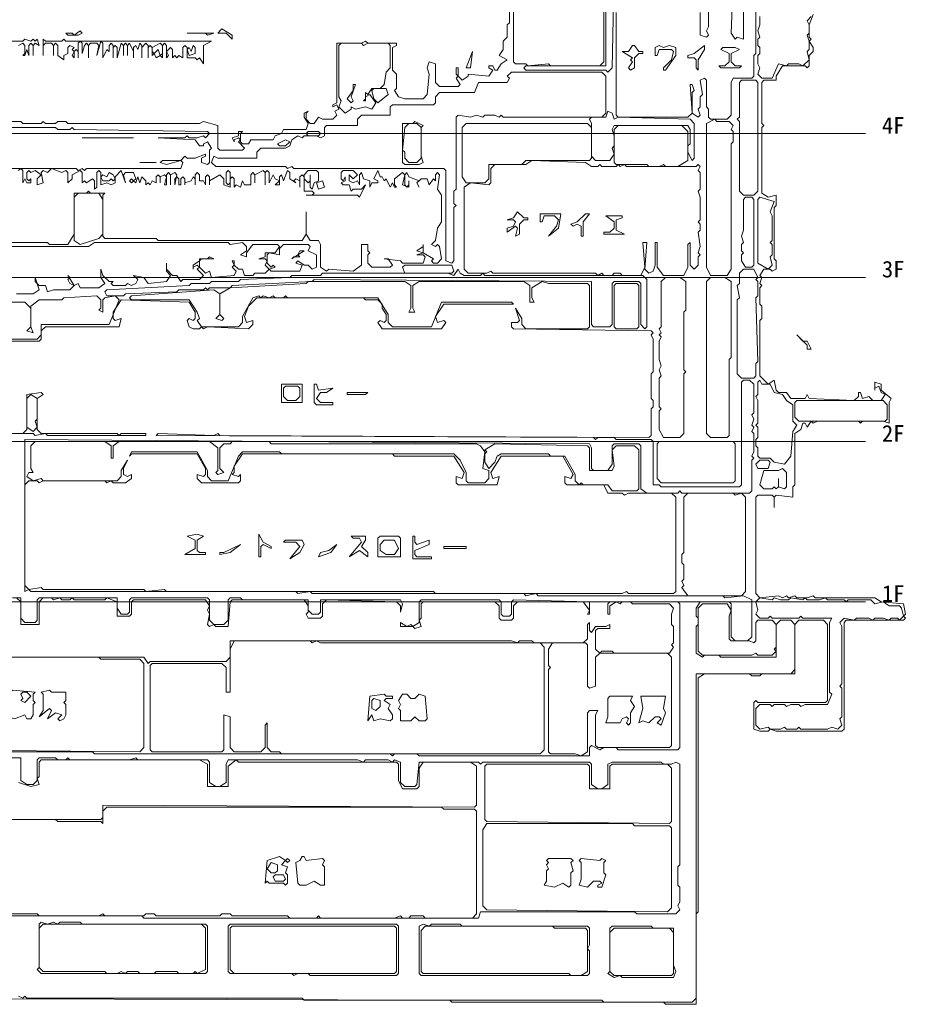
# Model space of a CAD drawing. Header units: millimetres. Extents: x -6321 to 56302, y -13943 to 40652.
# Tile 3 of 4: x 28475 to 55235, y -12146 to 17568. Entities that reach past the tile are written whole.
import ezdxf

# ---------------------------------------------------------------- set-up
doc = ezdxf.new("R2010")
doc.units = ezdxf.units.MM
for name, color, linetype, lineweight, true_color in [('ANNOTATION', 7, 'Continuous', 18, 0x50555f), ('INFERRED_LEVELS', 7, 'Continuous', 18, 0x50555f), ('RASTER_CONTOURS', 7, 'Continuous', 18, 0x50555f)]:
    doc.layers.add(name, color=color, linetype=linetype, lineweight=lineweight, true_color=true_color)
doc.styles.add('JAPANESE', font='msgothic.ttc')

msp = doc.modelspace()

# ---------------------------------------------------------------- linework, layer by layer
at = {"layer": 'INFERRED_LEVELS'}
for p, q in [((-2500, 14129), (54000, 14129)), ((-2500, 9791), (54000, 9791)), ((-2500, 4834), (54000, 4834)), ((-2500, 0), (54000, 0))]:
    msp.add_line(p, q, dxfattribs=at)
at = {"layer": 'RASTER_CONTOURS'}
for points in [[(50691, 21504), (50691, 16546), (50629, 16484), (50629, 15864), (50568, 15802), (50010, 15802), (49948, 15678), (49948, 14687), (49824, 14563), (49328, 14563), (49266, 14625), (49266, 14873), (49204, 14935), (49204, 15740), (49142, 15802), (49018, 15740), (49080, 15307), (49018, 15245), (49018, 14935), (48956, 14873), (49018, 14687), (48956, 14625), (48770, 14749), (48770, 15369), (48832, 15431), (48770, 15616), (48708, 15616), (48770, 14749), (48646, 14625), (46539, 14625), (46477, 14687), (46477, 17785)], [(50010, 18715), (49948, 17166), (50072, 16980), (50134, 17042), (50320, 16980), (50320, 20388)], [(46416, 19087), (46354, 16112), (46230, 15988), (46168, 16050), (43751, 16050), (43689, 16112), (43751, 16174), (46168, 16174), (46168, 17971)], [(49018, 17785), (49018, 17104), (49204, 17042), (49266, 17104), (49204, 17228), (49266, 17352), (49266, 19149)], [(43255, 17847), (43255, 17476), (43193, 17414), (43193, 17042), (43069, 16918), (43069, 16670), (42945, 16484), (43193, 16360), (43007, 16236), (42883, 16050), (42821, 16050), (42759, 16174), (42635, 16174), (42635, 16112), (42759, 16050), (42635, 15864), (42016, 15926), (42016, 15864), (41830, 15740), (41706, 15864), (41706, 16112), (41644, 16112), (41644, 15926), (41706, 15864), (41644, 15802), (41768, 15616), (41706, 15554), (41148, 15554), (41024, 15678), (41024, 16236), (40838, 16298), (40776, 16112), (40838, 15926), (40776, 15307), (40652, 15183), (40095, 15183), (39909, 15245), (39785, 15431), (39847, 15492), (39847, 15926), (39723, 16050), (39723, 16732), (39847, 16794), (39847, 16856), (38979, 16856), (38917, 16918), (38793, 16856), (38050, 16856), (38050, 15059), (37926, 14997), (37926, 14935), (38050, 14997), (38112, 14873), (37988, 14811), (38050, 14687), (37926, 14563), (37616, 14563), (37492, 14625), (37368, 14439), (37244, 14439), (37120, 14563), (37120, 14749), (37182, 14811), (37058, 14749), (37058, 14625), (37182, 14439), (37120, 14253), (36438, 14253), (36376, 14129), (36190, 14067), (36129, 13943), (35447, 13943), (35385, 13819), (35199, 13819), (35137, 13881), (35137, 14129), (35199, 14191), (35075, 14191), (35075, 14067), (34889, 14005), (34951, 13881), (34951, 13943), (35075, 14005), (35137, 13943), (35075, 13881), (35261, 13695), (35199, 13633), (34517, 13633), (34455, 13695), (34455, 14377), (34022, 14501), (33898, 14439), (29932, 14439), (29870, 14501), (29622, 14501), (29560, 14439), (29250, 14439), (29188, 14501), (29126, 14439), (28568, 14439), (28506, 14501), (27886, 14501)], [(21194, -11960), (41458, -12022), (41520, -12084), (47903, -12084), (47965, -12146), (48894, -12146), (48894, -9419), (48956, -9357), (48956, -2293), (49142, -2169), (50506, -2169), (50568, -2231), (50815, -2231), (50877, -2169), (51869, -2169), (51869, -682), (51993, -558), (52736, -558), (52860, -682), (52860, -2975), (52798, -3037), (50753, -3037), (50691, -2975), (50629, -3037), (50629, -3842), (50815, -3904), (51063, -3904), (51125, -3842), (51311, -3904), (53294, -3904), (53356, -3842), (53356, -620), (53418, -558), (55153, -558), (55215, -496), (55153, -434), (55215, -372), (55153, -62), (54472, 0), (54286, 124), (52489, 124), (52427, 186), (52241, 124), (51931, 124), (51869, 186), (51683, 124), (51621, 186), (51497, 124), (51373, 186), (50815, 124), (50691, 248), (50691, 3160), (50753, 3222), (51187, 3222), (51249, 3160), (51249, 2851), (51249, 3160), (51311, 3222), (51807, 3160), (51807, 3470), (51869, 3532), (51869, 5082), (52055, 5205), (52117, 5391), (52179, 5391), (52241, 5267), (52365, 5453), (52427, 5391), (52551, 5453), (53790, 5453), (53852, 5391), (53914, 5453), (54534, 5453), (54720, 5391), (54720, 6011), (54781, 6135), (54472, 6383), (54472, 6569), (54286, 6631), (54286, 6383), (54286, 6445), (54410, 6507), (54472, 6321), (54596, 6259), (54472, 6073), (54224, 6073), (54100, 6197), (53914, 6135), (53852, 6321), (53790, 6321), (53790, 6197), (53666, 6073), (52303, 6135), (52241, 6259), (52179, 6135), (51745, 6135), (51621, 6321), (51373, 6321), (51311, 6383), (51249, 6693), (51063, 6569), (50815, 6817), (50815, 8490), (50877, 8552), (50877, 8924), (50815, 8986), (50815, 9481), (50877, 9543), (50815, 9605), (50877, 9791), (50815, 9853), (50939, 10039), (51125, 10039), (51187, 9977), (51311, 10039), (51311, 10287), (51249, 10349), (51249, 11898), (51311, 11960), (51311, 12270), (51063, 12208), (50877, 12332), (50877, 14315), (50939, 14377), (50877, 14439), (50877, 15678), (50939, 15740), (51311, 15740), (51311, 15864), (51497, 16174), (52179, 16174), (52241, 16112), (52303, 16174), (52303, 16484), (52427, 16608), (52427, 16732), (52303, 16918), (52365, 16980), (52303, 17042), (52303, 17414), (52427, 17723)], [(52365, 17661), (52241, 17538), (52303, 17414), (52303, 17166), (52241, 17104), (52303, 16918), (52303, 16670), (52241, 16608), (52303, 16360), (52117, 16174), (51993, 16236), (51683, 16236), (51621, 16174), (51373, 16236), (51187, 15802), (50877, 15802), (50753, 15926), (50815, 16112), (50753, 16236), (50753, 16484), (50815, 16546), (50815, 16732), (50753, 16794), (50753, 16980), (50815, 17042), (50753, 17228), (50815, 17414), (50815, 17661)], [(28444, 16794), (28568, 16856), (28630, 16794), (28630, 16546), (28568, 16484), (28630, 16484), (28692, 16670), (28754, 16484), (28754, 16794), (28816, 16856), (28878, 16794), (28878, 16484), (28878, 16794), (28940, 16856), (29064, 16794), (29002, 16980), (28940, 16918), (28878, 16980), (28816, 16918), (28630, 16980), (28568, 16918), (28196, 16918)], [(28010, 14315), (29560, 14315), (29622, 14253), (29993, 14253), (30055, 14315), (30117, 14253), (34145, 14191), (34207, 14129), (34083, 14005), (34022, 14067), (33836, 14005), (33588, 14005), (33526, 14067), (33464, 14005), (32658, 14005), (33774, 13943), (33898, 13757), (34022, 13757), (34022, 13819), (34145, 13881), (34269, 13695), (34207, 13633), (34207, 13262), (34145, 13200), (33960, 13262), (33960, 13386), (34083, 13447), (34083, 13509), (33774, 13386), (33526, 13386), (33464, 13447), (33340, 13324), (32782, 13324), (32720, 13262), (32906, 13200), (33340, 13324), (33402, 13262), (33340, 13076), (30489, 13076), (30427, 13014), (30365, 13076), (30241, 13014), (30179, 13076), (27019, 13076)], [(28444, 13014), (28506, 13076), (28568, 13014), (28568, 12642), (28630, 12766), (28692, 12642), (28816, 12642), (28816, 12766), (28754, 12704), (28692, 12766), (28692, 12952), (28754, 13014), (28816, 12952), (28940, 13014), (29126, 12890), (29002, 12766), (29002, 12580), (29188, 12642), (29126, 12952), (29188, 13014), (29312, 12952), (29436, 13076), (29746, 12952), (29870, 13014), (29932, 12952), (29932, 12642), (30055, 12766), (30055, 12890), (30303, 13014), (30365, 12952), (30365, 12642), (30427, 12704), (30489, 12642), (30675, 12766), (30737, 12704), (30737, 12456), (30799, 12518), (30799, 12952), (30861, 13014), (30923, 12952), (30923, 12580), (31109, 12642), (31233, 12580), (31357, 12642), (31357, 12828), (31543, 13014), (31667, 12642), (31605, 12890), (31667, 12952), (31915, 12952), (31977, 12766), (31915, 12704), (31853, 12766), (31791, 12704), (31853, 12642), (31915, 12704), (31977, 12642), (32038, 12828), (32100, 12642), (32162, 12828), (32286, 12704), (32286, 12580), (32348, 12642), (32410, 12580), (32472, 12704), (32596, 12642), (32596, 12828), (32658, 12890), (32720, 12828), (32720, 12642), (32720, 12828), (32844, 12890), (32906, 12828), (32844, 12580), (32906, 12580), (32906, 12890), (32968, 12952), (33030, 12890), (33030, 12580), (33030, 12890), (33154, 12952), (33216, 12890), (33154, 12580), (33154, 12766), (33216, 12828), (33278, 12766), (33278, 12580), (33340, 12580), (33340, 12766), (33402, 12828), (33464, 12766), (33464, 12580), (33464, 12642), (33650, 12704), (33712, 12828), (33774, 12766), (33774, 12580), (33774, 12890), (33836, 12952), (33898, 12890), (33898, 12704), (34022, 12704), (34083, 12580), (34083, 12828), (34145, 12890), (34207, 12828), (34207, 12580), (34207, 12704), (34517, 12890), (34641, 12766), (34641, 12580), (34827, 12518), (34827, 12766), (34889, 12828), (34951, 12766), (34951, 12518), (35013, 12580), (35137, 12518), (35199, 12704), (35261, 12580), (35447, 12580), (35447, 12890), (35509, 12952), (35571, 12890), (35571, 12642), (35571, 12890), (35819, 13014), (35881, 12952), (35881, 12580), (35881, 12952), (35943, 13014), (36005, 12952), (36005, 12642), (36129, 12890), (36190, 12766), (36314, 12704), (36190, 12580), (36314, 12580), (36314, 12828), (36376, 12890), (36438, 12704), (36562, 13014), (36624, 12952), (36624, 12766), (36810, 12642), (36748, 12704), (36810, 12766), (36934, 12704), (36934, 12518), (36934, 12828), (36996, 12890), (37058, 12828), (37058, 12394), (37306, 12394), (37368, 12332), (37306, 12270), (37120, 12270), (38669, 12270), (38731, 12208), (38917, 12580), (38793, 12456), (38545, 12456), (38483, 12394), (38421, 12580), (38235, 12580), (38174, 12642), (38297, 12704), (38297, 12828), (38235, 12704), (38174, 12766), (38174, 12952), (38235, 13014), (38545, 13014), (38669, 12890), (38545, 12766), (38421, 12890), (38421, 12704), (38545, 12642), (38669, 12704), (38731, 12580), (38731, 12890), (38793, 12952), (38855, 12766), (39041, 12704), (39041, 12518), (39103, 12642), (39289, 12642), (39289, 12704), (39165, 12766), (39289, 13014), (39351, 12828), (39413, 12828), (39475, 12704), (39537, 12766), (39661, 12518), (39723, 12642), (39785, 12518), (39847, 12518), (39785, 12580), (39785, 12766), (40033, 12952), (40095, 12890), (40033, 12580), (40219, 12518), (40219, 12704), (40219, 12580), (40157, 12518), (40095, 12580), (40095, 12890), (40157, 12952), (40219, 12828), (40528, 12704), (40466, 12642), (40528, 12518), (40466, 12642), (40590, 12766), (40776, 12766), (40838, 12580), (40962, 12766), (41024, 12704), (41024, 12890), (41086, 12952), (41148, 12890), (41086, 12456), (41210, 12270), (41210, 11464), (41086, 11279), (41024, 10907), (40900, 10783), (41024, 10721), (41086, 10783), (41148, 10721), (41210, 10349), (41086, 10225), (40962, 10225), (40900, 10287), (40962, 10349), (40652, 10535), (40652, 10783), (40652, 10721), (40466, 10597), (40652, 10535), (40466, 10473), (40652, 10473), (40714, 10411), (40652, 10225), (40033, 10225), (39971, 10287), (39475, 10349), (39599, 10349), (39723, 10163), (39661, 10101), (39103, 10101), (38979, 10225), (38979, 10473), (39041, 10535), (38979, 10597), (38979, 10783), (38793, 10783), (38793, 10163), (38545, 9977), (37802, 10039), (37740, 9977), (37554, 10101), (37554, 10783), (37492, 10907), (37244, 10907), (37120, 11093), (37120, 11774), (37120, 11093), (36996, 10907), (32658, 10907), (32596, 10969), (31047, 10969), (30985, 11031), (30985, 12270), (31047, 12332), (30613, 12332), (30551, 12394), (30489, 12332), (30117, 12332), (30117, 11093), (29932, 10783), (29374, 10783), (29312, 10845), (23053, 10845)], [(21689, 10721), (30551, 10721), (30737, 10845), (34765, 10845), (34827, 10783), (35199, 10845), (35323, 10721), (35323, 10597), (35137, 10473), (35323, 10411), (35323, 10535), (35509, 10783), (36252, 10783), (36314, 10721), (36190, 10535), (35881, 10535), (35881, 10411), (35695, 10349), (35881, 10349), (35943, 10287), (35881, 10163), (36005, 10039), (35881, 9915), (35571, 9915), (35509, 9853), (35261, 9853), (35199, 10039), (35075, 10039), (34951, 10163), (34951, 10287), (34889, 10287), (34951, 10163), (34889, 10101), (35013, 9977), (34951, 9853), (34269, 9791), (34207, 9977), (34083, 9915), (33898, 10101), (33898, 10287), (33960, 10349), (34331, 10349), (34207, 10411), (34145, 10349), (33898, 10349), (33898, 10287), (33712, 10163), (33712, 10039), (33712, 10101), (33836, 10163), (33898, 10101), (33836, 10039), (34022, 9853), (33898, 9729), (33402, 9729), (33340, 9667), (33216, 9853), (33092, 9853), (32906, 10039), (32906, 10225), (32906, 9977), (33030, 9853), (32906, 9667), (32348, 9605), (32224, 9791), (31915, 9853), (32038, 9729), (31977, 9605), (31853, 9543), (31729, 9605), (31667, 9543), (31295, 9543), (31233, 9605), (31295, 9667), (31171, 9667), (30985, 9853), (30923, 10039), (30923, 9791), (31047, 9605), (30861, 9481), (30303, 9481), (30241, 9605), (30117, 9543), (29932, 9853), (29993, 9791), (29932, 9729), (29993, 9605), (30117, 9543), (29993, 9419), (29498, 9419), (29312, 9357), (29250, 9543), (29064, 9543), (28940, 9667), (28940, 9791), (29064, 9419), (28878, 9295), (28382, 9295)], [(26957, 7870), (29064, 7870), (29126, 7932), (29126, 8180), (29250, 8304), (31481, 8304), (31543, 8552), (31357, 8490), (31295, 8552), (31295, 8738), (31543, 9110), (33588, 9048), (33774, 8738), (33774, 8552), (33712, 8490), (33588, 8552), (33526, 8490), (33588, 8304), (33712, 8242), (33898, 8242), (33960, 8304), (34022, 8242), (34145, 8304), (35385, 8242), (35509, 8366), (35509, 8490), (35323, 8428), (35261, 8614), (35385, 8924), (35633, 9172), (38855, 9172), (38917, 9110), (39289, 9110), (39413, 8986), (39413, 8862), (39537, 8676), (39537, 8490), (39475, 8428), (39351, 8490), (39289, 8428), (39413, 8242), (41210, 8242), (41334, 8428), (41272, 8490), (41086, 8428), (41024, 8614), (41272, 8986), (43379, 8986), (43317, 9048), (41210, 9048), (40900, 8304), (39723, 8304), (39599, 8428), (39599, 8676), (39289, 9172), (36562, 9172), (36500, 9234), (36438, 9172), (36190, 9172), (36129, 9234), (36005, 9172), (35819, 9234), (35757, 9172), (35695, 9234), (35509, 9172), (35199, 8614), (35199, 8428), (35075, 8304), (33960, 8304), (33836, 8490), (33898, 8552), (33836, 8738), (33588, 9110), (31853, 9110), (31791, 9172), (31853, 9234), (34331, 9419), (34517, 9295), (34517, 8676), (34393, 8552), (34579, 8490), (34641, 8552), (34517, 8676), (34517, 9295), (34827, 9481), (37120, 9605), (37182, 9667), (40095, 9667), (40280, 9543), (40280, 8862), (40219, 8738), (40404, 8738), (40342, 8862), (40342, 9543), (40528, 9667), (43689, 9667), (43875, 9543), (43875, 9048), (43999, 9048), (43937, 9172), (43937, 9481), (44247, 9667), (44432, 9605), (45610, 9605), (45672, 9543), (45672, 8304), (45610, 8242), (43751, 8242), (43627, 8366), (43627, 8552), (43441, 8862), (43565, 8490), (43503, 8428), (43317, 8428), (43317, 8304), (43379, 8242), (47531, 8180), (47593, 8118), (47531, 8056), (47593, 7932), (47593, 6941), (47531, 6879), (47531, 6135), (47593, 6073), (47593, 5887), (47531, 5825), (47531, 5020), (47469, 4958), (34517, 5020), (34455, 5082), (34331, 5020), (32658, 5082), (32596, 5020), (45796, 4958), (45858, 4896), (45920, 4958), (46416, 4958), (46477, 4896), (47531, 4896), (47593, 4834), (47593, 3532), (47779, 3532), (47841, 3470), (50196, 3470), (50258, 3532), (50258, 6631), (50320, 6693), (50506, 6693), (50629, 6569), (50629, 5701), (50568, 5639), (50629, 5515), (50568, 5329), (50629, 5267), (50568, 5144), (50629, 5082), (50629, 4524), (50568, 4400), (50629, 4338), (50568, 4276), (50568, 3346), (50506, 3284), (48461, 3284), (48399, 3346), (48337, 3284), (47407, 3284), (47221, 3408), (47221, 4710), (47159, 4772), (46416, 4772), (46354, 4710), (46354, 4152), (46230, 3966), (45796, 3966), (45734, 4028), (45734, 4648), (45672, 4772), (28630, 4896), (28630, 310), (28754, 372), (28816, 310), (36810, 310), (36872, 248), (37244, 310), (37306, 248), (43689, 248), (43751, 186), (44061, 248), (44123, 186), (49700, 186), (49762, 124), (50320, 186), (50568, 62), (50568, -1053), (50444, -1177), (50072, -1177), (49948, -1053), (49948, -62), (49886, 0), (49018, 0), (48894, -186), (48894, -434), (48956, -496), (48956, -682), (48894, -744), (48894, -1549), (49080, -1673), (49142, -1611), (49576, -1611), (49638, -1673), (51311, -1673), (51311, -682), (51435, -558), (51745, -558), (51869, -682), (51869, -2045), (51745, -2169), (48894, -2169), (48894, -11960), (48770, -12084), (46106, -12084), (46044, -12022), (37058, -12022), (36996, -11960), (28692, -11960), (28630, -11898), (28568, -11960), (28444, -11898)], [(27143, 9048), (28630, 9048), (28816, 8862), (28816, 8304), (28692, 8180), (28878, 8118), (28816, 8304), (28816, 8924), (29064, 9110), (29746, 9110), (29808, 9172), (30799, 9234), (30923, 9110), (30923, 8862), (30861, 8800), (30985, 8738), (30985, 9110), (31047, 9172), (31357, 9234), (31481, 9110), (31171, 8366), (29126, 8366), (29126, 8056), (29002, 7932), (27019, 7932)], [(22061, 5082), (28878, 5082), (28940, 5020), (29250, 5082), (29312, 5020), (32286, 5020), (32286, 5082), (31543, 5082), (31481, 5020), (31419, 5082), (29126, 5082), (29002, 5205), (29002, 6135), (29188, 6259), (29126, 6321), (28692, 6259), (28692, 5205), (28568, 5082), (27329, 5082)], [(20388, -4524), (30675, -4524), (30737, -4586), (39661, -4586), (39723, -4648), (39785, -4586), (40466, -4586), (40528, -4648), (45672, -4648), (45672, -4400), (45734, -4338), (45982, -4462), (46106, -4400), (46477, -4400), (46539, -4462), (48337, -4462), (48399, -4400), (48399, -62), (48337, 0), (46292, 0), (46230, -62), (46230, -372), (46292, -372), (46292, -124), (46477, 0), (46601, -62), (46663, 0), (46911, 0), (46973, -62), (48089, -62), (48213, -186), (48151, -372), (48151, -682), (48213, -744), (48213, -1239), (48151, -1301), (48213, -1363), (48089, -1549), (46416, -1549), (46354, -1487), (46044, -1487), (45982, -1549), (45858, -1425), (45858, -868), (45920, -806), (46292, -806), (46292, -682), (46168, -744), (45858, -744), (45734, -930), (45672, -868), (45672, -620), (45610, -682), (45610, -1115), (45486, -1239), (43999, -1239), (43937, -1177), (43565, -1177), (43503, -1239), (43317, -1177), (34827, -1177), (34827, -1673), (34703, -1797), (32410, -1797), (32348, -1859), (32224, -1673), (28134, -1673)], [(28382, 124), (28506, 0), (28506, -682), (29064, -682), (29064, 0), (29188, 124), (29436, 124), (29498, 62), (29684, 124), (29746, 62), (29993, 62), (30055, 124), (30117, 62), (31047, 62), (31109, 124), (31419, 0), (31419, -434), (31791, -434), (31853, -372), (31853, 0), (31915, 62), (34083, 62), (34207, -124), (34145, -248), (34207, -372), (34145, -682), (34207, -744), (34331, -682), (34393, -744), (34765, -744), (34827, 0), (34889, 62), (37058, 62), (37182, -124), (37182, -310), (37120, -372), (37182, -496), (37554, -496), (37616, -434), (37616, -62), (37740, 62), (39847, 0), (39971, -124), (39971, -310), (40033, -62), (39971, 62), (37554, 62), (37554, -310), (37492, -372), (37306, -372), (37182, -248), (37182, 62), (35199, 62), (35137, 124), (34827, 124), (34765, 62), (34765, -558), (34641, -682), (34331, -682), (34207, -558), (34207, 62), (34145, 124), (31853, 124), (31791, 62), (31791, -310), (31729, -372), (31543, -372), (31419, -186), (31419, 124), (29064, 124), (29002, 62), (29002, -558), (28940, -620), (28630, -620), (28506, -496), (28506, 124), (28258, 124)], [(25160, -9481), (32162, -9481), (32224, -9543), (42326, -9543), (42387, -9357), (47035, -9357), (47097, -9419), (48275, -9419), (48399, -9295), (48337, -9172), (48399, -9048), (48399, -8614), (48337, -8552), (48337, -7994), (48399, -7932), (48399, -4896), (48275, -4834), (48151, -4896), (47903, -4896), (47841, -4834), (46354, -4834), (46230, -4896), (46230, -5515), (46044, -5639), (45920, -5639), (45734, -5515), (45734, -4896), (45672, -4834), (42449, -4834), (42387, -4896), (42326, -4834), (40528, -4834), (40466, -5515), (40404, -5577), (40095, -5577), (39971, -5453), (39971, -4834), (39785, -4772), (39723, -4834), (39599, -4772), (38917, -4772), (38855, -4834), (38669, -4772), (34765, -4772), (34703, -4896), (34703, -5453), (34517, -5577), (34393, -5577), (34207, -5453), (34207, -4834), (34145, -4772), (32038, -4772), (31977, -4710), (31791, -4772), (29993, -4772), (29932, -4710), (29870, -4772), (29622, -4772), (29560, -4710), (29064, -4710), (29002, -4772), (29002, -5391), (28878, -5515), (28692, -5515), (28506, -5391), (28506, -4710), (23239, -4710)], [(28444, -5453), (28816, -5577), (29064, -5515), (29002, -5329), (29064, -5267), (29064, -4834), (29126, -4772), (33898, -4772), (34145, -4896), (34145, -5577), (34765, -5577), (34765, -4958), (35013, -4772), (35075, -4834), (39847, -4834), (39909, -4896), (39909, -5391), (40033, -5639), (40466, -5639), (40528, -5577), (40528, -5020), (40652, -4834), (42078, -4834), (42264, -4958), (42264, -6135), (42202, -6197), (30985, -6135), (30985, -6507), (30923, -6569), (27267, -6569)], [(27453, -6569), (29560, -6569), (29622, -6631), (30923, -6631), (30985, -6693), (30985, -6321), (31109, -6197), (41210, -6197), (41272, -6259), (42202, -6259), (42264, -6321), (42264, -9419), (42140, -9543), (40714, -9543), (40652, -9481), (40280, -9481), (40219, -9543), (40033, -9543), (39971, -9481), (39785, -9543), (37554, -9543), (37492, -9481), (37430, -9543), (36624, -9543), (36562, -9481), (34889, -9481), (34827, -9419), (34579, -9419), (34517, -9481), (32596, -9481), (32534, -9419), (32286, -9419), (32224, -9481), (31047, -9481), (30985, -9419), (30861, -9481), (29064, -9481), (29002, -9419), (27391, -9419)]]:
    msp.add_lwpolyline(points, dxfattribs=at)
for points in [[(43627, 18901), (45610, 18839), (45734, 18715), (45672, 18653), (45734, 17971), (46044, 17971), (46106, 17909), (46106, 16298), (45982, 16174), (44494, 16174), (44432, 16236), (43813, 16174), (43751, 16236), (43441, 16236), (43379, 16298), (43379, 18777)], [(34455, 17166), (34703, 17166), (34889, 16980), (34889, 17104), (34579, 17290)], [(29188, 16484), (29188, 16794), (29250, 16856), (29436, 16856), (29498, 16794), (29498, 16484), (29498, 16794), (29560, 16856), (29622, 16794), (29622, 16484), (29808, 16360), (29808, 16484), (29932, 16546), (29932, 16732), (29993, 16794), (30117, 16732), (30055, 16670), (30117, 16608), (30055, 16484), (30117, 16422), (30117, 16608), (30179, 16670), (30241, 16608), (30241, 16422), (30241, 16856), (30303, 16918), (30365, 16856), (30365, 16546), (30427, 16794), (30489, 16856), (30551, 16794), (30551, 16422), (30551, 16794), (30613, 16856), (30799, 16856), (30861, 16794), (30799, 16484), (30923, 16918), (30985, 16856), (30985, 16422), (31109, 16670), (31171, 16608), (31171, 16794), (31233, 16856), (31295, 16794), (31295, 16422), (31295, 16732), (31357, 16794), (31419, 16732), (31419, 16422), (31543, 16856), (31605, 16794), (31605, 16484), (31605, 16794), (31667, 16856), (31729, 16794), (31729, 16484), (31729, 16794), (31791, 16856), (31915, 16608), (31915, 16422), (31915, 16732), (31977, 16794), (32038, 16670), (32100, 16856), (32162, 16794), (32162, 16422), (32162, 16732), (32286, 16856), (32348, 16794), (32348, 16422), (32348, 16732), (32410, 16794), (32472, 16732), (32472, 16484), (32534, 16546), (32596, 16422), (32720, 16484), (32782, 16422), (32782, 16794), (32844, 16856), (32906, 16794), (32906, 16422), (32968, 16484), (32906, 16608), (33030, 16732), (33092, 16670), (33092, 16422), (33154, 16484), (33216, 16422), (33278, 16484), (33402, 16422), (33402, 16732), (33464, 16794), (33526, 16732), (33526, 16422), (33774, 16422), (33836, 16360), (33898, 16422), (34022, 16236), (34022, 16794), (34269, 16918), (29870, 16918), (29808, 16980), (29746, 16918), (29250, 16918), (29188, 16980)], [(30365, 17166), (30303, 17228), (30117, 17104), (30055, 17166), (29870, 17166), (29932, 17104), (30241, 17104)], [(33526, 17166), (34083, 17166), (34145, 17104), (34331, 17166)], [(32720, 16856), (32782, 16794), (32782, 16546), (32720, 16484), (32658, 16670), (32534, 16546), (32472, 16608), (32472, 16732)], [(33712, 16794), (33774, 16732), (33774, 16546), (33588, 16484), (33526, 16670), (33588, 16732), (33650, 16608)], [(38174, 16856), (38793, 16856), (38855, 16794), (38979, 16856), (39599, 16856), (39661, 16794), (39661, 16112), (39537, 15988), (39475, 15616), (39351, 15492), (39103, 15492), (38979, 15307), (38917, 15369), (38917, 15183), (38855, 15121), (38917, 15121), (38917, 15245), (39041, 15307), (39227, 15059), (39103, 14873), (38917, 14935), (38607, 14873), (38483, 14935), (38483, 14873), (38297, 14749), (38112, 14935), (38174, 15121), (38112, 15245), (38112, 16794)], [(47035, 16794), (46973, 16794), (46849, 16608), (46663, 16608), (46973, 16422), (46911, 16360), (46973, 16298), (46849, 16112), (46911, 16050), (47035, 16112), (47035, 16422), (47159, 16546), (47283, 16546), (47283, 16608), (47159, 16608)], [(47779, 16794), (47655, 16732), (47655, 16484), (47717, 16484), (47779, 16670), (48151, 16670), (48213, 16608), (48151, 16360), (47903, 16112), (47903, 16050), (47965, 16050), (48275, 16484), (48275, 16732), (48089, 16794), (47903, 16732)], [(49142, 16794), (48832, 16546), (48646, 16484), (48646, 16422), (48832, 16422), (48894, 16360), (48894, 16112), (48956, 16050), (48956, 16360), (49142, 16670)], [(49700, 16732), (49638, 16670), (49886, 16546), (49886, 16298), (49762, 16174), (49576, 16174), (49638, 16112), (50196, 16112), (50258, 16174), (50072, 16174), (49948, 16298), (49948, 16546), (50196, 16670), (50072, 16732)], [(42140, 16608), (41954, 16112), (42078, 16112)], [(46168, 15864), (46168, 14749), (46044, 14625), (43069, 14625), (43007, 14687), (42945, 14625), (42821, 14687), (42511, 14687), (42449, 14625), (42264, 14687), (42078, 14625), (41706, 14687), (41644, 14625), (41644, 12456), (41582, 12394), (41582, 12022), (41644, 11960), (41582, 11898), (41582, 10287), (41520, 10225), (41334, 10287), (41334, 13014), (41272, 13076), (36748, 13076), (36686, 13138), (36562, 13076), (36500, 13138), (34393, 13138), (34269, 13262), (34331, 13447), (34455, 13386), (35633, 13386), (35633, 13571), (35757, 13695), (36500, 13695), (36624, 13757), (36686, 13943), (36872, 14067), (36996, 14005), (37058, 14067), (37430, 14067), (37554, 14005), (37678, 14067), (37678, 14315), (37740, 14377), (38669, 14377), (38669, 14563), (38793, 14687), (39661, 14687), (39661, 14935), (39723, 14997), (40962, 14997), (41024, 15059), (41024, 15245), (41148, 15369), (42202, 15369), (42326, 15678), (43193, 15678), (43255, 15802), (43193, 15864), (43317, 15988), (46044, 15988)], [(38607, 15616), (38545, 15616), (38545, 15431), (38359, 15183), (38483, 15059), (38545, 15121), (38483, 15245)], [(39103, 15431), (39165, 15492), (39537, 15492), (39599, 15307), (39289, 15059), (39165, 15183)], [(50258, 15740), (50691, 15740), (50753, 15678), (50753, 12394), (50629, 12270), (50320, 12270), (50196, 12394), (50196, 14501), (50134, 14563), (50196, 14625), (50196, 15678)], [(45672, 14563), (45734, 14625), (46168, 14625), (46230, 14811), (46354, 14749), (46416, 14563), (46539, 14625), (48708, 14563), (48832, 14439), (48832, 13386), (48770, 13324), (48646, 13571), (48646, 13757), (48708, 13819), (48708, 14253), (48646, 14377), (46416, 14377), (46354, 14253), (46416, 14067), (46416, 13757), (46354, 13695), (46416, 13509), (46292, 13324), (45858, 13324), (45734, 13447), (45734, 14439)], [(49452, 14563), (49514, 14501), (49886, 14501), (50010, 14377), (49948, 14253), (50010, 14191), (50010, 13881), (49948, 13819), (49948, 10039), (49824, 9853), (49328, 9853), (49204, 10101), (49204, 14439)], [(40404, 14501), (40342, 14439), (40033, 14439), (40033, 13262), (40095, 13200), (40528, 13200), (40652, 13262), (40590, 13447), (40590, 14315), (40652, 14377)], [(40219, 14439), (40466, 14439), (40590, 14315), (40590, 13386), (40466, 13262), (40219, 13262), (40095, 13386), (40095, 13571), (40033, 13633), (40095, 14315)], [(41830, 14315), (41954, 14439), (45610, 14439), (45734, 14315), (45734, 13386), (45672, 13324), (43751, 13324), (43627, 13200), (42635, 13200), (42635, 12766), (42511, 12642), (41954, 12642), (41830, 12828)], [(46416, 14253), (46539, 14377), (48461, 14377), (48646, 14191), (48646, 13324), (48337, 13138), (47965, 13138), (47903, 13200), (47779, 13138), (47469, 13138), (47407, 13200), (46477, 13200), (46416, 13262)], [(30365, 14005), (31915, 14005)], [(37120, 14129), (37182, 14191), (37492, 14191), (37554, 14129), (37492, 14067), (37182, 14067)], [(36624, 13881), (36500, 13757), (36314, 13757), (36252, 13819), (36500, 13943)], [(32100, 13262), (32596, 13262)], [(41892, 12518), (42078, 12642), (42635, 12580), (42697, 12642), (42697, 13076), (42821, 13200), (43751, 13200), (43937, 13324), (45548, 13262), (45734, 13138), (45920, 13138), (45982, 13200), (46044, 13138), (46477, 13138), (46539, 13200), (46601, 13138), (46725, 13200), (46787, 13138), (48894, 13138), (48956, 13200), (49018, 13138), (48956, 13014), (49018, 12952), (49018, 12456), (48956, 12394), (49018, 12208), (49018, 11526), (48956, 11464), (49018, 11402), (49018, 11217), (48956, 11155), (49018, 10721), (48956, 10535), (49018, 10473), (48956, 10411), (48956, 10163), (48832, 10039), (48708, 10163), (48708, 10845), (48646, 10783), (48646, 10101), (48523, 9853), (47903, 9853), (47717, 10101), (47717, 10845), (47655, 10845), (47655, 10163), (47593, 9977), (47469, 9915), (47345, 10039), (47407, 10845), (47283, 10845), (47345, 10101), (47221, 9853), (46663, 9853), (46601, 9915), (46416, 9915), (46354, 9853), (46106, 9853), (46044, 9915), (45920, 9853), (45858, 9915), (42759, 9915), (42697, 9977), (42573, 9915), (42016, 9915), (41892, 10039)], [(30923, 12828), (30985, 12890), (31109, 12828), (31171, 12952), (31295, 12890), (31357, 12766), (31295, 12704), (31233, 12766), (31171, 12704), (30985, 12704)], [(34765, 13014), (34827, 12952), (34827, 12642), (34765, 12580), (34703, 12642), (34703, 12952)], [(37182, 13014), (37430, 13014), (37492, 12952), (37492, 12704), (37368, 12642), (37306, 12456), (37244, 12518), (37244, 12890), (37244, 12704), (37182, 12642), (37058, 12766), (37058, 12890)], [(37430, 12642), (37616, 12704), (37678, 12518), (37492, 12456)], [(30861, 12332), (30985, 12146), (30985, 11093), (30861, 10969), (30303, 10783), (30117, 10907), (30117, 12208), (30241, 12332)], [(50382, 12208), (50568, 12208), (50629, 12146), (50629, 10163), (50568, 10101), (50382, 10101), (50258, 10287), (50258, 10473), (50320, 10535), (50258, 10597), (50258, 10783), (50320, 10845), (50258, 11031), (50320, 11217), (50320, 12146)], [(50815, 12208), (51249, 12084), (51125, 11774), (51187, 11650), (51187, 10907), (51125, 10845), (51187, 10783), (51187, 10473), (51125, 10411), (51187, 10163), (51063, 10039), (50753, 10225), (50753, 12146)], [(43503, 11774), (43379, 11588), (43193, 11526), (43379, 11526), (43441, 11464), (43379, 11341), (43193, 11279), (43193, 11155), (43441, 11341), (43503, 11279), (43441, 11031), (43565, 11093), (43565, 11402), (43689, 11526), (43813, 11526), (43813, 11588), (43689, 11588)], [(44804, 11712), (44185, 11712), (44185, 11464), (44247, 11464), (44309, 11650), (44618, 11650), (44742, 11526), (44680, 11341), (44432, 11031), (44742, 11279)], [(45672, 11712), (45548, 11712), (45300, 11464), (45114, 11402), (45176, 11341), (45300, 11402), (45424, 11341), (45424, 11031), (45486, 11031), (45486, 11464)], [(46168, 11650), (46416, 11464), (46416, 11279), (46292, 11155), (46106, 11155), (46106, 11093), (46725, 11093), (46477, 11217), (46477, 11526), (46663, 11588), (46663, 11650)], [(35943, 10473), (36005, 10535), (36314, 10473), (36314, 10659), (36438, 10783), (37182, 10783), (37244, 10721), (37182, 10597), (37430, 10473), (37430, 10101), (37306, 10039), (37182, 10163), (37058, 10163), (36872, 10287), (36810, 10225), (36996, 10163), (36934, 9977), (36067, 9977), (36005, 10039), (36190, 10101), (36129, 10163), (36067, 10101), (35943, 10225)], [(37058, 10597), (36934, 10597), (36872, 10473), (36686, 10349), (36748, 10411), (36934, 10411), (36872, 10473)], [(40033, 10101), (40095, 10163), (41520, 10163), (41582, 9977), (41520, 9915), (40095, 9915)], [(47407, 8304), (47345, 8242), (47221, 8366), (47221, 9605), (47159, 9667), (46416, 9667), (46354, 9605), (46354, 8366), (46292, 8304), (45796, 8304), (45734, 8366), (45734, 9667), (37368, 9729), (37306, 9667), (34889, 9543), (34827, 9481), (34207, 9481), (34145, 9419), (34083, 9481), (34022, 9419), (33278, 9419), (33216, 9357), (31667, 9295), (31605, 9234), (31109, 9234), (31047, 9357), (31109, 9419), (33588, 9543), (33650, 9605), (34207, 9605), (34269, 9667), (35075, 9667), (35137, 9729), (36624, 9791), (36686, 9853), (37554, 9853), (37616, 9915), (41396, 9915), (41582, 9853), (41706, 10039), (41768, 9915), (41892, 9853), (42387, 9853), (42449, 9915), (42511, 9853), (47283, 9853), (47407, 9729)], [(50320, 10039), (50629, 10039), (50753, 9791), (50691, 9729), (50753, 9667), (50753, 9234), (50691, 9172), (50753, 7250), (50691, 7189), (50691, 6817), (50629, 6755), (50258, 6755), (50134, 6879), (50134, 9110), (50196, 9172), (50134, 9543), (50196, 9605), (50196, 9915)], [(46477, 9605), (47097, 9605), (47159, 9543), (47159, 8304), (47097, 8242), (46477, 8242), (46416, 8304), (46416, 9543)], [(47965, 9791), (48399, 9791), (48584, 9667), (48584, 8800), (48523, 8738), (48523, 7003), (48584, 6941), (48523, 6879), (48523, 5082), (48399, 4958), (47903, 4958), (47779, 5205), (47779, 5763), (47841, 5825), (47779, 5887), (47779, 6755), (47841, 6817), (47779, 7003), (47841, 7127), (47779, 7312), (47779, 7870), (47841, 7994), (47779, 8056), (47841, 8118), (47779, 8242), (47841, 8304), (47841, 9667)], [(49328, 9791), (49762, 9791), (49948, 9667), (49948, 7374), (49886, 7312), (49886, 5020), (49824, 4958), (49328, 4958), (49204, 5082), (49204, 9667)], [(51931, 8056), (52241, 7746), (52241, 7622), (52365, 7622), (52241, 7870), (52117, 7870)], [(36376, 6569), (36376, 6011), (36996, 6011), (36996, 6569)], [(37368, 6569), (37368, 6011), (37430, 5949), (37926, 5949), (37926, 6011), (37554, 6011), (37430, 6135), (37554, 6321), (37740, 6321), (37926, 6445), (37492, 6383), (37430, 6569)], [(50815, 6693), (50877, 6569), (51125, 6569), (51249, 6321), (51497, 6259), (51621, 6073), (51807, 5949), (51807, 5453), (51931, 5329), (51807, 5144), (51745, 4400), (51559, 4152), (51249, 4214), (51125, 4338), (50815, 4338), (50753, 4400), (50753, 4648), (50691, 4710), (50691, 4896), (50753, 4958), (50753, 5267), (50691, 5329), (50753, 5391), (50753, 6073), (50691, 6197), (50753, 6259), (50753, 6631)], [(28816, 6259), (29002, 6135), (29002, 5515), (28940, 5453), (29002, 5267), (28878, 5144), (28692, 5267), (28692, 6135)], [(36438, 6445), (36500, 6507), (36872, 6507), (36934, 6445), (36934, 6197), (36810, 6073), (36562, 6073), (36438, 6197)], [(38359, 6259), (38917, 6259), (38979, 6321), (38359, 6321)], [(51869, 6011), (51931, 6073), (54534, 6073), (54658, 5949), (54658, 5515), (54596, 5453), (51993, 5453), (51869, 5577)], [(28816, 4710), (28940, 4834), (31047, 4834), (31233, 4710), (31233, 4338), (31295, 4338), (31295, 4710), (31481, 4834), (34207, 4834), (34455, 4648), (34455, 3966), (34393, 3904), (34455, 3842), (34641, 3904), (34517, 4028), (34517, 4648), (34641, 4772), (34827, 4772), (34889, 4834), (36005, 4834), (36067, 4772), (42264, 4772), (42387, 4710), (42511, 4524), (42449, 4028), (42635, 3966), (42635, 3718), (42511, 3594), (42016, 3594), (41954, 3656), (41954, 3904), (41768, 4276), (41582, 4462), (36376, 4462), (36314, 4524), (35199, 4524), (35075, 4400), (34765, 3656), (34269, 3656), (34145, 3780), (34145, 3966), (33836, 4524), (31853, 4524), (31791, 4400), (31853, 4462), (33836, 4462), (34083, 4028), (34083, 3842), (34022, 3780), (33836, 3842), (33836, 3718), (33960, 3594), (35075, 3594), (35137, 3656), (35137, 3842), (35075, 3780), (34889, 3842), (34951, 3904), (34951, 4090), (35199, 4462), (39723, 4462), (39785, 4400), (41582, 4400), (41892, 3904), (41830, 3718), (41644, 3780), (41644, 3594), (41706, 3532), (42883, 3532), (42945, 3780), (42759, 3718), (42697, 3904), (43007, 4400), (44866, 4400), (45176, 3842), (45114, 3718), (44928, 3780), (44928, 3594), (44990, 3532), (46106, 3532), (46230, 3284), (46663, 3284), (46725, 3222), (46849, 3284), (48151, 3284), (48275, 3160), (48275, 310), (48213, 248), (46849, 248), (46787, 310), (46663, 248), (41024, 248), (40962, 310), (32906, 310), (32844, 372), (32286, 310), (32224, 372), (29188, 372), (29126, 434), (28754, 372), (28630, 496), (28630, 3532), (28754, 3656), (29002, 3656), (29064, 3594), (29188, 3656), (31047, 3656), (31109, 3594), (31233, 3656), (31295, 3594), (31667, 3594), (31853, 3718), (31853, 3842), (31729, 3780), (31605, 3842), (31605, 4028), (31729, 4276), (31543, 3966), (31543, 3780), (31419, 3656), (29188, 3656), (29126, 3718), (28878, 3656), (28692, 3780), (28754, 3904), (28878, 3904), (28816, 4028)], [(42511, 4586), (42821, 4772), (45610, 4710), (45672, 4648), (45672, 3966), (46354, 3966), (46416, 4090), (46354, 4586), (46477, 4710), (47035, 4710), (47159, 4586), (47159, 3408), (47097, 3346), (46354, 3346), (46230, 3532), (45486, 3532), (45424, 3594), (45362, 3532), (45238, 3656), (45238, 3842), (44928, 4400), (44494, 4400), (44432, 4462), (43007, 4462), (42883, 4400), (42821, 4214), (42635, 4028), (42511, 4214), (42511, 4462), (42573, 4524)], [(47717, 4772), (47779, 4834), (50010, 4834), (50072, 4772), (50072, 3656), (50010, 3594), (47841, 3594), (47717, 3718)], [(50691, 4152), (50815, 4276), (51063, 4276), (51125, 4214), (51063, 4028), (50753, 4028)], [(51621, 3904), (51621, 3470), (51559, 3408), (51373, 3470), (51373, 3718), (51373, 3470), (51311, 3408), (51249, 3470), (51187, 3408), (50939, 3408), (50815, 3532), (50939, 3966), (51373, 3966), (51497, 4028)], [(48646, 3284), (50010, 3284), (50072, 3222), (50258, 3284), (50382, 3160), (50382, 310), (50258, 186), (48646, 186), (48461, 434), (48523, 496), (48461, 620), (48523, 682), (48523, 1115), (48461, 1177), (48461, 1425), (48523, 1487), (48523, 3160)], [(34022, 1983), (33836, 2045), (33526, 1983), (33774, 1859), (33774, 1611), (33464, 1425), (34083, 1425), (34083, 1487), (33898, 1487), (33836, 1549), (33836, 1859)], [(35695, 2045), (35695, 1363), (35757, 1363), (35757, 1673), (35819, 1735), (36067, 1611), (36067, 1673), (35819, 1797)], [(36996, 1859), (36500, 1859), (36438, 1797), (36810, 1797), (36934, 1673), (36624, 1301), (36934, 1487), (37058, 1735)], [(38483, 1983), (38545, 1921), (38731, 1921), (38793, 1797), (38421, 1363), (38731, 1549), (38979, 1363), (38979, 1487), (38793, 1673), (38917, 1859), (38917, 1983)], [(39289, 1921), (39289, 1363), (39971, 1363), (39971, 1921), (39909, 1983), (39351, 1983)], [(39351, 1735), (39475, 1859), (39785, 1859), (39909, 1611), (39785, 1425), (39537, 1425), (39351, 1549)], [(40342, 1983), (40342, 1301), (40900, 1301), (40900, 1363), (40466, 1363), (40404, 1425), (40404, 1549), (40838, 1735), (40838, 1859), (40466, 1735), (40404, 1797), (40404, 1983)], [(35137, 1735), (34641, 1487), (34517, 1487), (34517, 1425), (34827, 1487)], [(38050, 1735), (37802, 1549), (37554, 1487), (37492, 1363), (37864, 1487)], [(41272, 1673), (41272, 1611), (41954, 1611), (41954, 1673)], [(39971, -744), (40342, -744), (40404, -806), (40590, -744), (40528, -558), (40590, -496), (40590, -62), (40652, 0), (42821, 0), (42945, -124), (42945, -496), (43007, -558), (43317, -558), (43379, -496), (43379, -124), (43503, 0), (45486, 0), (45672, -248), (45610, -372), (45672, -372), (45672, 0), (43379, 62), (43317, 0), (43317, -372), (43255, -434), (43069, -434), (43007, -372), (43007, 0), (42945, 62), (40590, 62), (40528, 0), (40528, -620), (40342, -744), (40280, -682), (40157, -744), (39971, -620)], [(50815, 124), (51187, 62), (51249, 124), (51435, 62), (51683, 62), (51745, 124), (52117, 62), (52179, 124), (52241, 62), (52613, 62), (52798, 124), (52860, 62), (53356, 62), (53418, 0), (53480, 62), (54162, 62), (54286, -62), (54534, 0), (54720, -124), (55029, -124), (55091, -186), (55153, -434), (55029, -558), (54967, -496), (54781, -496), (54720, -558), (54534, -496), (54286, -496), (54224, -558), (54100, -496), (53728, -496), (53666, -558), (53356, -496), (53232, -620), (53294, -744), (53294, -2479), (53232, -2541), (53294, -2603), (53294, -3470), (53232, -3532), (53294, -3718), (53170, -3842), (52984, -3780), (52860, -3842), (52055, -3842), (51993, -3780), (51931, -3842), (51621, -3842), (51559, -3780), (51435, -3842), (51125, -3842), (51063, -3780), (50815, -3842), (50691, -3718), (50691, -3222), (50815, -3098), (51125, -3098), (51187, -3160), (51249, -3098), (51559, -3098), (51621, -3160), (51745, -3098), (51993, -3098), (52055, -3160), (52179, -3098), (52860, -3098), (52984, -2789), (52922, -2727), (52922, -620), (52984, -496), (52117, -496), (52055, -434), (51993, -496), (51187, -496), (51125, -434), (51063, -496), (50815, -496), (50691, -372), (50753, -248), (50691, 0)], [(48956, -186), (49080, -62), (49824, -62), (49948, -248), (49886, -434), (49886, -1115), (49948, -1177), (50506, -1177), (50629, -1239), (50691, -1177), (50691, -620), (50753, -558), (51187, -558), (51311, -682), (51311, -1363), (51249, -1425), (51311, -1487), (51187, -1611), (50753, -1611), (50691, -1549), (50568, -1611), (49080, -1611), (48956, -1487)], [(32410, -1921), (32472, -1859), (34579, -1859), (34703, -1983), (34703, -2727), (34827, -2727), (34827, -1425), (34951, -1177), (37244, -1177), (37306, -1239), (37430, -1177), (37554, -1239), (44185, -1239), (44309, -1363), (44309, -4462), (44185, -4586), (36376, -4586), (36314, -4524), (36067, -4524), (35943, -4400), (35943, -3656), (35881, -3718), (35881, -4400), (35757, -4524), (34951, -4524), (34827, -4400), (34827, -3470), (34641, -3408), (34641, -4462), (34579, -4524), (32472, -4524), (32410, -4462)], [(44556, -1239), (45548, -1239), (45610, -1301), (45610, -2541), (45672, -2603), (45858, -2541), (45858, -1673), (45982, -1549), (48027, -1549), (48151, -1673), (48151, -4338), (48089, -4400), (45920, -4400), (45858, -4338), (45858, -3408), (45920, -3284), (45672, -3284), (45610, -3346), (45610, -4524), (45424, -4648), (45238, -4586), (44494, -4586), (44432, -4524), (44432, -2045), (44494, -1983), (44432, -1921), (44432, -1425)], [(25841, -1735), (25903, -1673), (30861, -1673), (30923, -1735), (32100, -1735), (32224, -1859), (32224, -4400), (32100, -4524), (25841, -4462), (25780, -4400), (25780, -1983), (25841, -1921)], [(28258, -2665), (28134, -2789), (28196, -2851), (28134, -3470), (28320, -3532), (28630, -3408), (28692, -3532), (28816, -3532), (28878, -3408), (28878, -3098), (28940, -3037), (28878, -2975), (28878, -2789), (28940, -2727)], [(29126, -2727), (29188, -2789), (29188, -3284), (29064, -3470), (29374, -3222), (29436, -3284), (29312, -3532), (29560, -3346), (29746, -3408), (29622, -3532), (29684, -3594), (29808, -3532), (29870, -3408), (29870, -3098), (29808, -3037), (29870, -2975), (29870, -2727), (29436, -2727), (29374, -2665)], [(28506, -2975), (28568, -2913), (28506, -2789), (28568, -2727), (28692, -2727), (28816, -2851), (28630, -3037)], [(39723, -2851), (39537, -2851), (39475, -2789), (39041, -2851), (38979, -3594), (39103, -3408), (39165, -3594), (39351, -3532), (39661, -3594), (39723, -3532), (39723, -3408), (39599, -3222), (39661, -3098), (39475, -2975), (39537, -2913), (39723, -2913)], [(39165, -2913), (39351, -2975), (39351, -3160), (39227, -3284), (39103, -3222), (39103, -2975)], [(40033, -2789), (39909, -2975), (39971, -3098), (39909, -3222), (39971, -3284), (39971, -3594), (40280, -3594), (40404, -3470), (40528, -3594), (40714, -3594), (40776, -3532), (40714, -2851), (40528, -2789), (40404, -2913), (40280, -2913), (40157, -2789)], [(46292, -2851), (46230, -2913), (46230, -3470), (46168, -3656), (46601, -3656), (46663, -3532), (46787, -3470), (46849, -3532), (46787, -3656), (46849, -3718), (46911, -3656), (46911, -3346), (47035, -3160), (46911, -2975), (46973, -2851)], [(47221, -2851), (47283, -3222), (47159, -3656), (47283, -3594), (47469, -3656), (47655, -3470), (47779, -3470), (47841, -3532), (47717, -3656), (47841, -3718), (47965, -3346), (47903, -3222), (47965, -2851)], [(42511, -4958), (42573, -4896), (45610, -4896), (45672, -4958), (45672, -5639), (46292, -5639), (46292, -4958), (46354, -4896), (48027, -4896), (48151, -5020), (48151, -6631), (48089, -6693), (42573, -6631), (42511, -6569)], [(42449, -6879), (42573, -6693), (46973, -6693), (47035, -6755), (48089, -6755), (48151, -6817), (48151, -9234), (48027, -9357), (42573, -9295), (42449, -9172)], [(35943, -7808), (35881, -8490), (35943, -8428), (36005, -8490), (36438, -8490), (36500, -8552), (36562, -8490), (36562, -8242), (36500, -8180), (36562, -7994), (36376, -7932), (36500, -7808), (36562, -7870), (36624, -7808), (36562, -7746), (36500, -7808), (36314, -7684)], [(36996, -7684), (36934, -7808), (36810, -7870), (36872, -8490), (36934, -8552), (37120, -8552), (37368, -8428), (37554, -8552), (37678, -8552), (37678, -7994), (37616, -7932), (37678, -7808), (37616, -7746), (37120, -7808), (37058, -7684)], [(36067, -7870), (36252, -7932), (36252, -8118), (36190, -8180), (36067, -8180), (35943, -8056)], [(44432, -7746), (44371, -7808), (44432, -7870), (44371, -7932), (44432, -8056), (44371, -8118), (44371, -8428), (44309, -8552), (44618, -8614), (44866, -8490), (45052, -8614), (45114, -8552), (45114, -8180), (45176, -8118), (45114, -7870), (45176, -7808), (45114, -7746)], [(45424, -7746), (45362, -7808), (45424, -7870), (45424, -8366), (45362, -8552), (45610, -8614), (45796, -8428), (45982, -8428), (46044, -8490), (45920, -8552), (45920, -8614), (46044, -8614), (46168, -8242), (46106, -8180), (46106, -7870), (46168, -7808), (46044, -7746), (45982, -7808)], [(36129, -8304), (36190, -8242), (36438, -8242), (36500, -8366), (36438, -8428), (36190, -8428)], [(29064, -9729), (29064, -11031), (29002, -11093), (29126, -11217), (34083, -11217), (34145, -11155), (34145, -9791), (34083, -9729), (30365, -9729), (30303, -9667), (29684, -9667), (29622, -9729), (29498, -9667), (29312, -9729), (29126, -9667)], [(29064, -9853), (29188, -9729), (33960, -9729), (34083, -9853), (34083, -11093), (33836, -11217), (33774, -11155), (33712, -11217), (33278, -11217), (33216, -11155), (32596, -11155), (32534, -11217), (32100, -11217), (32038, -11155), (31729, -11155), (31667, -11217), (31543, -11155), (31419, -11217), (31109, -11217), (31047, -11155), (29188, -11155), (29064, -11031)], [(34765, -9791), (34765, -11155), (34827, -11217), (36686, -11217), (36748, -11279), (36872, -11217), (37182, -11217), (37244, -11279), (39847, -11279), (39909, -11217), (39909, -9791), (39847, -9729), (34827, -9729)], [(34827, -9853), (34889, -9791), (39785, -9791), (39847, -9853), (39847, -11155), (39785, -11217), (34951, -11217), (34827, -11093)], [(40528, -9791), (40528, -11217), (40590, -11279), (45610, -11279), (45672, -11217), (45672, -10535), (45610, -10473), (45672, -10349), (45672, -9853), (45610, -9791), (41830, -9791), (41768, -9729), (40900, -9729), (40838, -9791), (40652, -9729)], [(40590, -9915), (40714, -9791), (44556, -9791), (44618, -9853), (45548, -9853), (45610, -9915), (45610, -11155), (45424, -11279), (45114, -11279), (45052, -11217), (40652, -11217), (40590, -11155)], [(46292, -9853), (46292, -11155), (46230, -11217), (46416, -11341), (46601, -11279), (46663, -11341), (48213, -11341), (48275, -11155), (48213, -10969), (48213, -9853), (47593, -9853), (47531, -9791), (46354, -9791)], [(46292, -9977), (46416, -9853), (48089, -9853), (48213, -9977), (48213, -11217), (48151, -11279), (46416, -11279), (46292, -11155)]]:
    msp.add_lwpolyline(points, close=True, dxfattribs=at)

# ---------------------------------------------------------------- texts
at = {"layer": 'ANNOTATION', "style": 'JAPANESE'}
for s, p in [('4F', (54500, 14129)), ('3F', (54500, 9791)), ('2F', (54500, 4834)), ('1F', (54500, 0))]:
    msp.add_text(s, height=500, dxfattribs=at).set_placement(p)

doc.saveas('drawing.dxf')
